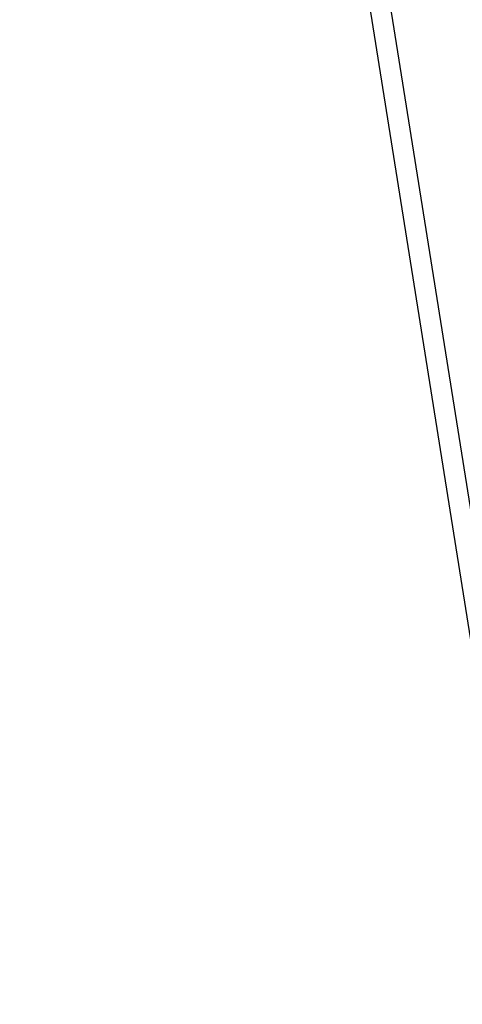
# Model space of a CAD drawing. Extents: x 447827 to 448299, y 438389 to 439851.
# Tile 35 of 116: x 447827 to 447935, y 439023 to 439264. Entities that reach past the tile are written whole.
import ezdxf

# ---------------------------------------------------------------- set-up
doc = ezdxf.new("R2010")
doc.units = 0
doc.header["$LTSCALE"] = 2
doc.header["$MEASUREMENT"] = 0
doc.linetypes.add('AUSGEZOGEN', pattern=[0])
doc.layers.get('0').update_dxf_attribs({"linetype": 'AUSGEZOGEN'})
for name, color, linetype in [('FBRTOP', 250, 'AUSGEZOGEN'), ('Planeinteilung', 250, 'CONTINUOUS'), ('RAHMEN', 7, 'AUSGEZOGEN')]:
    doc.layers.add(name, color=color, linetype=linetype)

# ---------------------------------------------------------------- blocks, each defined once
blk = doc.blocks.new('1135297')
blk.add_line((0, 0), (1135, 0))
at = {"layer": 'RAHMEN'}
blk.add_line((25, 5), (950, 5), dxfattribs=at)

msp = doc.modelspace()

# ---------------------------------------------------------------- linework, layer by layer
at = {"layer": 'FBRTOP'}
for points in [[(448034.37, 439384.93, -0.000001), (448050.09, 439286.17, -0.000002), (448057.94, 439236.79), (448081.52, 439088.65, 0.000001), (448091.34, 439026.93, -0.000001), (448101.16, 438965.21, -0.000001), (448105.09, 438940.52, 0.000002), (448109.02, 438915.83, 0.000007), (448110.98, 438903.48, -0.000017)], [(448068.2, 439390.31, -0.000001), (448083.91, 439291.55, -0.000002), (448091.77, 439242.17), (448115.34, 439094.04, 0.000001), (448125.16, 439032.31, -0.000001), (448134.98, 438970.59, -0.000001), (448138.91, 438945.9, 0.000002), (448142.84, 438921.21, 0.000007), (448144.8, 438908.87, -0.000017)]]:
    msp.add_lwpolyline(points, format="xyb", dxfattribs=at)

# ---------------------------------------------------------------- block references
at = {"layer": 'Planeinteilung', "linetype": 'Continuous', "rotation": 279.041149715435}
msp.add_blockref('1135297', (447827.12, 439804.72), dxfattribs=at)

doc.saveas('drawing.dxf')
